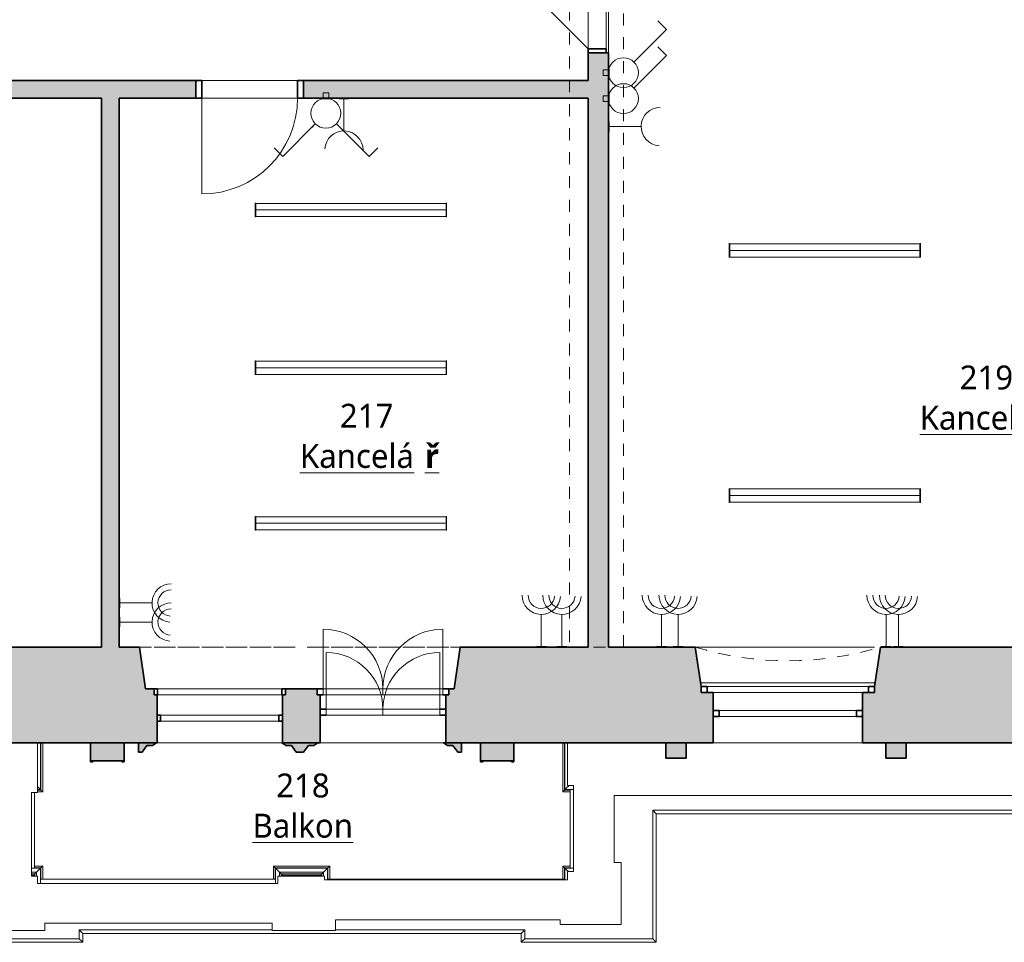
# Model space of a CAD drawing. Header units: metres. Extents: x -0.2 to 46.8, y -4.9 to 28.
# Tile 5 of 15: x 17.4 to 25.6, y -1.3 to 6.4. Entities that reach past the tile are written whole.
import ezdxf

# ---------------------------------------------------------------- set-up
doc = ezdxf.new("R2010")
doc.units = ezdxf.units.M
doc.linetypes.add('AV - Cerch_ 1 tecka 4mm', pattern=[0.006, 0.004, -0.001, 0, -0.001])
doc.layers.add('AV-MISTNOSTI', color=5, linetype='Continuous', lineweight=5, true_color=0x0000ff)
doc.layers.add('AV-TEXTY', color=5, linetype='Continuous', lineweight=13, true_color=0x0000ff)
doc.layers.add('AV-SRAFY', color=7, linetype='Continuous', lineweight=35)
doc.layers.add('AV-STAVBA', color=7, linetype='Continuous', lineweight=18)
doc.styles.add('Trebuchet MS_B', font='trebuc.ttf', dxfattribs={"height": 0.2})

# ---------------------------------------------------------------- blocks, each defined once
blk = doc.blocks.new('DO_1-L_Ocel_ - 800x1970_150-925843-2NP')
at = {"layer": 'AV-STAVBA', "color": 254, "true_color": 0xcccccc}
for p, q in [((0.4, 0.875), (0.4, 0.075)), ((-0.4, 0.075), (0.4, 0.075)), ((-0.4, -0.075), (0.4, -0.075))]:
    blk.add_line(p, q, dxfattribs=at)
at = {"layer": 'AV-STAVBA', "color": 254, "linetype": 'AV - Cerch_ 1 tecka 4mm', "true_color": 0xcccccc}
for p, q in [((-0.45, 0.075), (0.45, 0.075)), ((-0.4, 0.075), (0.4, 0.075)), ((-0.45, -0.075), (0.45, -0.075)), ((-0.4, -0.075), (0.4, -0.075))]:
    blk.add_line(p, q, dxfattribs=at)
at = {"layer": 'AV-STAVBA', "color": 254, "lineweight": 35, "true_color": 0xcccccc}
for p, q in [((-0.4, 0.075), (-0.45, 0.075)), ((-0.45, 0.075), (-0.45, -0.075)), ((-0.4, -0.075), (-0.4, 0.075)), ((0.45, 0.075), (0.4, 0.075)), ((0.4, 0.075), (0.4, -0.075)), ((0.45, -0.075), (0.45, 0.075)), ((-0.45, -0.075), (-0.4, -0.075)), ((0.4, -0.075), (0.45, -0.075))]:
    blk.add_line(p, q, dxfattribs=at)
at = {"layer": 'AV-STAVBA', "color": 254, "true_color": 0xcccccc}
blk.add_arc((0.4, 0.075), 0.8, 90, 180, dxfattribs=at)
blk = doc.blocks.new('DO_2-L_Ocel_ - 1250x1970-985810-2NP')
at = {"layer": 'AV-STAVBA', "color": 254, "true_color": 0xcccccc}
for p, q in [((0.65, 0.7349), (0.65, 0.085)), ((-0.6, 0.085), (-0.1757, 0.5093)), ((-0.635, 0.085), (-0.635, -0.065)), ((-0.6, 0.085), (0.65, 0.085)), ((0, 0.085), (0, -0.065)), ((0.685, 0.085), (0.685, -0.065)), ((-0.6, -0.065), (0.65, -0.065))]:
    blk.add_line(p, q, dxfattribs=at)
at = {"layer": 'AV-STAVBA', "color": 254, "lineweight": 35, "true_color": 0xcccccc}
for p, q in [((-0.6, 0.085), (-0.635, 0.085)), ((-0.635, 0.085), (-0.635, -0.065)), ((-0.6, -0.065), (-0.6, 0.085)), ((0.685, 0.085), (0.65, 0.085)), ((0.65, 0.085), (0.65, -0.065)), ((0.685, -0.065), (0.685, 0.085)), ((-0.635, -0.065), (-0.6, -0.065)), ((0.65, -0.065), (0.685, -0.065))]:
    blk.add_line(p, q, dxfattribs=at)
at = {"layer": 'AV-STAVBA', "color": 254, "linetype": 'AV - Cerch_ 1 tecka 4mm', "true_color": 0xcccccc}
for p, q in [((-0.635, 0.085), (0.685, 0.085)), ((-0.6, 0.085), (0.65, 0.085)), ((-0.6, -0.065), (0.65, -0.065)), ((-0.635, -0.085), (0.685, -0.085))]:
    blk.add_line(p, q, dxfattribs=at)
at = {"layer": 'AV-STAVBA', "color": 254, "true_color": 0xcccccc}
for centre, radius, start, end in [((0.6499, 0.085), 0.6499, 89.9951, 180), ((-0.6, 0.085), 0.6, 360, 45)]:
    blk.add_arc(centre, radius, start, end, dxfattribs=at)
blk = doc.blocks.new('WI_2-2_dvojité_bez středního sloupku - 1250x2600-1216050-2NP')
at = {"layer": 'AV-STAVBA', "color": 254, "linetype": 'AV - Cerch_ 1 tecka 4mm', "lineweight": 13, "true_color": 0xcccccc}
for p, q in [((0.725, 0.4), (-0.725, 0.4)), ((-0.725, 0.4), (0.725, 0.4)), ((0.625, 0.4), (-0.625, 0.4)), ((0.725, -0.4), (-0.725, -0.4)), ((0.625, -0.4), (-0.625, -0.4)), ((-0.625, -0.4), (0.625, -0.4))]:
    blk.add_line(p, q, dxfattribs=at)
at = {"layer": 'AV-STAVBA', "color": 254, "lineweight": 35, "true_color": 0xcccccc}
for p, q in [((-0.675, 0.07), (-0.725, 0.07)), ((-0.725, 0.07), (-0.725, 0.02)), ((-0.725, 0.02), (-0.675, 0.02)), ((-0.675, 0.02), (-0.675, 0.07)), ((0.725, 0.07), (0.675, 0.07)), ((0.675, 0.07), (0.675, 0.02)), ((0.675, 0.02), (0.725, 0.02)), ((0.725, 0.02), (0.725, 0.07)), ((-0.625, -0.18), (-0.625, -0.13)), ((-0.625, -0.13), (-0.575, -0.13)), ((-0.575, -0.13), (-0.575, -0.18)), ((0.575, -0.18), (0.575, -0.13)), ((0.575, -0.13), (0.625, -0.13)), ((0.625, -0.13), (0.625, -0.18)), ((-0.575, -0.18), (-0.625, -0.18)), ((0.625, -0.18), (0.575, -0.18))]:
    blk.add_line(p, q, dxfattribs=at)
at = {"layer": 'AV-STAVBA', "color": 254, "true_color": 0xcccccc}
for p, q in [((-0.725, 0.02), (-0.725, 0.07)), ((-0.725, 0.07), (0.725, 0.07)), ((-0.725, 0.02), (0.725, 0.02)), ((-0.675, 0.07), (0.031, 0.07)), ((-0.675, 0.02), (-0.675, 0.07)), ((0.031, 0.02), (-0.625, 0.02)), ((0.031, 0.07), (0.675, 0.07)), ((0.625, 0.02), (0.031, 0.02)), ((0.675, 0.02), (0.675, 0.07)), ((0.725, 0.02), (0.725, 0.07)), ((-0.625, -0.13), (-0.625, -0.18)), ((-0.625, -0.13), (0.625, -0.13)), ((0.031, -0.13), (-0.575, -0.13)), ((-0.575, -0.13), (-0.575, -0.18)), ((0.575, -0.13), (0.031, -0.13)), ((0.575, -0.13), (0.575, -0.18)), ((0.625, -0.13), (0.625, -0.18)), ((-0.625, -0.18), (0.625, -0.18)), ((-0.575, -0.18), (0.031, -0.18)), ((0.031, -0.18), (0.575, -0.18))]:
    blk.add_line(p, q, dxfattribs=at)
blk = doc.blocks.new('GM_Nika se zkoseným ostěním a klenutým nadpražím - 1450x2700-1216438-2NP')
at = {"layer": 'AV-STAVBA', "color": 254, "linetype": 'AV - Cerch_ 1 tecka 4mm', "lineweight": 13, "true_color": 0xcccccc}
for p, q in [((0.725, 0.4), (-0.725, 0.4)), ((0.775, -0.4), (-0.775, -0.4))]:
    blk.add_line(p, q, dxfattribs=at)
blk.add_arc((0, -2.9635), 2.6781, 73.17907, 106.82093, dxfattribs=at)
blk = doc.blocks.new('GM_Nika_zkosené ostění - v900-1216957-2NP')
at = {"layer": 'AV-STAVBA', "color": 254, "linetype": 'AV - Cerch_ 1 tecka 4mm', "lineweight": 13, "true_color": 0xcccccc}
blk.add_line((-0.65, 0.4), (0.9, 0.4), dxfattribs=at)
blk = doc.blocks.new('DO_2_Dřev_Balkon_členěné_2-2_prosklené_s 2k nadsvětlíkem - DO_2_Dřev_Balkon_členěné_2-2_prosklené_s 2k nadsvětlíkem-1331928-2NP')
at = {"layer": 'AV-STAVBA', "color": 254, "linetype": 'AV - Cerch_ 1 tecka 4mm', "true_color": 0xcccccc}
for p, q in [((-0.55, 0.4), (0.55, 0.4)), ((0.525, 0.4), (-0.525, 0.4)), ((-0.5, 0.4), (0.5, 0.4)), ((-0.475, 0.17), (0.475, 0.17)), ((-0.475, 0.12), (0.475, 0.12)), ((0.5, 0), (-0.5, 0)), ((0.5, -0.05), (-0.5, -0.05)), ((0.55, -0.4), (-0.55, -0.4)), ((-0.55, -0.4), (0.55, -0.4)), ((-0.525, -0.4), (0.525, -0.4))]:
    blk.add_line(p, q, dxfattribs=at)
at = {"layer": 'AV-STAVBA', "color": 254, "lineweight": 35, "true_color": 0xcccccc}
for p, q in [((-0.525, 0.17), (-0.475, 0.17)), ((-0.525, 0.12), (-0.525, 0.17)), ((0.475, 0.17), (0.525, 0.17)), ((0.525, 0.17), (0.525, 0.12)), ((-0.475, 0.12), (-0.525, 0.12)), ((0.525, 0.12), (0.475, 0.12)), ((-0.5, 0), (-0.55, 0)), ((-0.55, 0), (-0.55, -0.05)), ((-0.55, -0.05), (-0.5, -0.05)), ((0.55, 0), (0.5, 0)), ((0.5, -0.05), (0.55, -0.05)), ((0.55, -0.05), (0.55, 0))]:
    blk.add_line(p, q, dxfattribs=at)
at = {"layer": 'AV-STAVBA', "color": 254, "true_color": 0xcccccc}
for p, q in [((-0.475, 0.17), (0, 0.17)), ((-0.475, 0.12), (-0.475, 0.17)), ((0, 0.17), (0, 0.12)), ((0, 0.17), (0.475, 0.17)), ((0, 0.12), (0, 0.17)), ((0, 0.17), (0, 0.12)), ((0.475, 0.17), (0.475, 0.12)), ((-0.525, 0.12), (-0.125, 0.12)), ((0, 0.12), (-0.475, 0.12)), ((-0.475, -0.355), (-0.475, 0.12)), ((0.475, 0.12), (0, 0.12)), ((0.475, -0.355), (0.475, 0.12)), ((-0.5, 0), (0, 0)), ((-0.5, -0.05), (-0.5, 0)), ((0, -0.05), (-0.5, -0.05)), ((-0.5, -0.55), (-0.5, -0.05)), ((0, 0), (0.5, 0)), ((0, -0.05), (0, 0)), ((0, 0), (0, -0.05)), ((0, 0), (0, -0.05)), ((0.5, -0.05), (0, -0.05)), ((0.55, -0.05), (0.15, -0.05)), ((0.5, 0), (0.5, -0.05)), ((0.5, -0.55), (0.5, -0.05))]:
    blk.add_line(p, q, dxfattribs=at)
for centre, radius, start, end in [((-0.475, 0.12), 0.475, 270, 0), ((0.475, 0.12), 0.475, 180, 270), ((-0.5, -0.05), 0.5, 270, 360), ((0.5, -0.05), 0.5, 180, 270)]:
    blk.add_arc(centre, radius, start, end, dxfattribs=at)
blk = doc.blocks.new('WI_2-2_dvojité_bez středního sloupku - 1000x-1332015-2NP')
at = {"layer": 'AV-STAVBA', "color": 254, "linetype": 'AV - Cerch_ 1 tecka 4mm', "lineweight": 13, "true_color": 0xcccccc}
for p, q in [((0.55, 0.4), (-0.55, 0.4)), ((0.525, 0.4), (-0.525, 0.4)), ((-0.525, 0.4), (0.525, 0.4)), ((0.55, -0.4), (-0.55, -0.4)), ((-0.55, -0.4), (0.55, -0.4)), ((0.525, -0.4), (-0.525, -0.4))]:
    blk.add_line(p, q, dxfattribs=at)
at = {"layer": 'AV-STAVBA', "color": 254, "lineweight": 35, "true_color": 0xcccccc}
for p, q in [((-0.495, 0.22), (-0.525, 0.22)), ((-0.525, 0.22), (-0.525, 0.17)), ((-0.525, 0.17), (-0.495, 0.17)), ((-0.495, 0.17), (-0.495, 0.22)), ((0.525, 0.22), (0.495, 0.22)), ((0.495, 0.22), (0.495, 0.17)), ((0.495, 0.17), (0.525, 0.17)), ((0.525, 0.17), (0.525, 0.22)), ((-0.55, -0.05), (-0.55, 0)), ((-0.55, 0), (-0.52, 0)), ((-0.52, -0.05), (-0.55, -0.05)), ((-0.52, 0), (-0.52, -0.05)), ((0.52, -0.05), (0.52, 0)), ((0.52, 0), (0.55, 0)), ((0.55, -0.05), (0.52, -0.05)), ((0.55, 0), (0.55, -0.05))]:
    blk.add_line(p, q, dxfattribs=at)
at = {"layer": 'AV-STAVBA', "color": 254, "true_color": 0xcccccc}
for p, q in [((-0.525, 0.17), (-0.525, 0.22)), ((-0.525, 0.22), (0.525, 0.22)), ((-0.525, 0.17), (0.525, 0.17)), ((-0.495, 0.22), (0.011, 0.22)), ((-0.495, 0.17), (-0.495, 0.22)), ((0.011, 0.17), (-0.495, 0.17)), ((0.011, 0.22), (0.495, 0.22)), ((0.495, 0.17), (0.011, 0.17)), ((0.495, 0.17), (0.495, 0.22)), ((0.525, 0.17), (0.525, 0.22)), ((-0.55, 0), (-0.55, -0.05)), ((-0.55, 0), (0.55, 0)), ((-0.55, -0.05), (0.55, -0.05)), ((-0.52, 0), (-0.52, -0.05)), ((-0.52, -0.05), (0.011, -0.05)), ((0.011, -0.05), (0.52, -0.05)), ((0.52, 0), (0.52, -0.05)), ((0.55, 0), (0.55, -0.05))]:
    blk.add_line(p, q, dxfattribs=at)
blk = doc.blocks.new('GM_Nika_zkosené ostění - v3750-1332770-2NP')
at = {"layer": 'AV-STAVBA', "color": 254, "linetype": 'AV - Cerch_ 1 tecka 4mm', "lineweight": 13, "true_color": 0xcccccc}
blk.add_line((-1.215, 0.4), (1.465, 0.4), dxfattribs=at)
blk = doc.blocks.new('SFR_Trám_obdelník - 450_490-1397426-2NP')
at = {"layer": 'AV-STAVBA', "color": 254, "linetype": 'AV - Cerch_ 1 tecka 4mm', "lineweight": 13, "true_color": 0xcccccc}
for p, q in [((3.27, 0.225), (-3.27, 0.225)), ((-3.27, 0.225), (-3.27, -0.225)), ((3.27, -0.225), (3.27, 0.225)), ((-3.27, -0.225), (3.27, -0.225))]:
    blk.add_line(p, q, dxfattribs=at)
blk = doc.blocks.new('Římsa nad 1NP - Římsa nad 1NP-1582674-2NP')
at = {"layer": 'AV-STAVBA', "color": 254, "true_color": 0xcccccc}
for p, q in [((17.5364, -0.034), (17.5364, 0.3582)), ((17.5393, 0.3582), (17.5393, -0.037)), ((17.5538, 0.3582), (17.5538, -0.0515)), ((21.9038, -0.0515), (21.9038, 0.3582)), ((21.9182, -0.037), (21.9182, 0.3582)), ((21.9212, 0.3582), (21.9212, -0.034)), ((21.9551, -0.0002), (21.9551, 0.0016)), ((21.9551, -0.0002), (21.9569, 0.0016)), ((17.5279, -0.0255), (17.5114, -0.009)), ((17.5114, -0.034), (17.5364, -0.034)), ((17.5393, -0.037), (17.5114, -0.037)), ((17.5538, -0.0515), (17.5114, -0.0515)), ((17.5393, -0.037), (17.5361, -0.0337)), ((17.5538, -0.0515), (17.5393, -0.037)), ((21.9038, -0.0515), (21.9182, -0.037)), ((21.9648, -0.0515), (21.9038, -0.0515)), ((21.9182, -0.037), (21.9215, -0.0337)), ((21.9648, -0.037), (21.9182, -0.037)), ((21.9212, -0.034), (21.9914, -0.034)), ((21.9297, -0.0255), (21.9551, -0.0002)), ((21.9914, -0.0002), (21.9551, -0.0002)), ((22.684, -0.2359), (22.6548, -0.2068)), ((22.6548, -0.2068), (33.5741, -0.2068)), ((22.6548, -0.2068), (22.6548, -1.2817)), ((22.684, -0.2359), (22.684, -1.3109)), ((33.5449, -0.2359), (22.684, -0.2359)), ((17.5364, -0.6903), (17.4614, -0.6903)), ((17.4614, -0.7242), (17.5025, -0.7242)), ((17.4884, -0.7383), (17.4614, -0.7383)), ((17.4884, -0.7383), (17.4788, -0.7479)), ((17.4865, -0.6728), (17.5538, -0.6728)), ((17.4865, -0.6873), (17.5393, -0.6873)), ((17.5025, -0.7242), (17.4884, -0.7383)), ((17.4884, -0.7584), (17.4884, -0.7383)), ((17.5025, -0.7242), (17.5279, -0.6988)), ((17.5025, -0.7242), (17.5025, -0.7584)), ((17.5361, -0.6906), (17.5393, -0.6873)), ((17.5364, -0.8184), (17.5364, -0.6903)), ((17.5393, -0.6873), (17.5538, -0.6728)), ((17.5393, -0.6873), (17.5393, -0.7818)), ((17.5538, -0.6728), (17.5538, -0.7818)), ((19.4838, -0.6728), (19.9538, -0.6728)), ((19.4838, -0.6728), (19.4982, -0.6873)), ((19.4838, -0.7818), (19.4838, -0.6728)), ((19.4982, -0.6873), (19.9393, -0.6873)), ((19.4982, -0.6873), (19.5015, -0.6906)), ((19.4982, -0.7818), (19.4982, -0.6873)), ((19.9364, -0.6903), (19.5012, -0.6903)), ((19.5012, -0.6903), (19.5012, -0.8184)), ((19.5097, -0.6988), (19.5351, -0.7242)), ((19.5351, -0.7584), (19.5351, -0.7242)), ((19.5492, -0.7383), (19.5351, -0.7242)), ((19.5351, -0.7242), (19.9025, -0.7242)), ((19.5492, -0.7383), (19.5492, -0.7584)), ((19.5588, -0.7479), (19.5492, -0.7383)), ((19.8884, -0.7383), (19.5492, -0.7383)), ((19.8884, -0.7383), (19.8788, -0.7479)), ((19.9025, -0.7242), (19.8884, -0.7383)), ((19.8884, -0.7584), (19.8884, -0.7383)), ((19.9025, -0.7242), (19.9279, -0.6988)), ((19.9025, -0.7242), (19.9025, -0.7584)), ((19.9361, -0.6906), (19.9393, -0.6873)), ((19.9364, -0.7884), (19.9364, -0.6903)), ((19.9393, -0.6873), (19.9538, -0.6728)), ((19.9393, -0.6873), (19.9393, -0.7818)), ((19.9538, -0.6728), (19.9538, -0.7818)), ((21.9038, -0.7818), (21.9038, -0.6728)), ((21.9038, -0.6728), (21.9182, -0.6873)), ((21.9038, -0.6728), (21.9648, -0.6728)), ((21.9182, -0.7818), (21.9182, -0.6873)), ((21.9182, -0.6873), (21.9215, -0.6906)), ((21.9182, -0.6873), (21.9648, -0.6873)), ((21.9914, -0.6903), (21.9212, -0.6903)), ((21.9212, -0.6903), (21.9212, -0.7884)), ((21.9297, -0.6988), (21.9493, -0.7184)), ((17.4614, -0.7479), (17.4788, -0.7479)), ((17.4614, -0.7479), (17.4788, -0.7479)), ((17.4788, -0.7479), (17.4788, -0.7584)), ((17.4788, -0.7584), (17.4788, -0.7479)), ((19.5588, -0.7584), (19.5588, -0.7479)), ((19.5588, -0.7479), (19.8788, -0.7479)), ((19.5588, -0.7479), (19.8788, -0.7479)), ((19.5588, -0.7584), (19.5588, -0.7479)), ((19.8788, -0.7479), (19.8788, -0.7584)), ((19.8788, -0.7584), (19.8788, -0.7479)), ((19.4722, -1.2068), (17.8598, -1.2068)), ((17.889, -1.2359), (17.8598, -1.2068)), ((17.8598, -1.2068), (17.8598, -1.2817)), ((21.5848, -1.2068), (20.0022, -1.2068)), ((21.5557, -1.2359), (21.5848, -1.2068)), ((21.5848, -1.2817), (21.5848, -1.2068)), ((17.889, -1.3109), (16.7607, -1.3109)), ((17.8598, -1.2817), (16.7898, -1.2817)), ((17.889, -1.3109), (17.8598, -1.2817)), ((17.889, -1.2359), (17.889, -1.3109)), ((21.5557, -1.2359), (17.889, -1.2359)), ((21.5557, -1.3109), (21.5557, -1.2359)), ((21.5848, -1.2817), (21.5557, -1.3109)), ((22.684, -1.3109), (21.5557, -1.3109)), ((22.6548, -1.2817), (21.5848, -1.2817)), ((22.6548, -1.2817), (22.684, -1.3109))]:
    blk.add_line(p, q, dxfattribs=at)
for points, knots in [([(17.5363, -0.034), (17.5365, -0.0341), (17.5364, -0.034), (17.5355, -0.0332), (17.5343, -0.0319), (17.5319, -0.0295), (17.5293, -0.0269), (17.5279, -0.0255)], [0.3333333, 0.3333333, 0.3333333, 0.3333333, 0.5, 0.5833333, 0.6666667, 0.8333333, 1, 1, 1, 1]), ([(21.9213, -0.034), (21.9211, -0.0341), (21.9212, -0.034), (21.922, -0.0332), (21.9233, -0.0319), (21.9257, -0.0295), (21.9283, -0.027), (21.9297, -0.0255)], [0.3333333, 0.3333333, 0.3333333, 0.3333333, 0.5, 0.5833333, 0.6666667, 0.8333333, 1, 1, 1, 1]), ([(17.5279, -0.6988), (17.5293, -0.6973), (17.5319, -0.6948), (17.5342, -0.6924), (17.5355, -0.6911), (17.5363, -0.6903), (17.5365, -0.6902), (17.5363, -0.6903)], [-1, -1, -1, -1, -0.8333333, -0.6666667, -0.5833333, -0.5, -0.3333333, -0.3333333, -0.3333333, -0.3333333]), ([(19.5013, -0.6903), (19.5011, -0.6902), (19.5012, -0.6903), (19.5021, -0.6911), (19.5033, -0.6924), (19.5057, -0.6948), (19.5083, -0.6974), (19.5097, -0.6988)], [0.3333333, 0.3333333, 0.3333333, 0.3333333, 0.5, 0.5833333, 0.6666667, 0.8333333, 1, 1, 1, 1]), ([(19.9279, -0.6988), (19.9293, -0.6973), (19.9319, -0.6948), (19.9342, -0.6924), (19.9355, -0.6911), (19.9363, -0.6903), (19.9365, -0.6902), (19.9363, -0.6903)], [-1, -1, -1, -1, -0.8333333, -0.6666667, -0.5833333, -0.5, -0.3333333, -0.3333333, -0.3333333, -0.3333333]), ([(21.9213, -0.6903), (21.9211, -0.6902), (21.9212, -0.6903), (21.9221, -0.6911), (21.9233, -0.6924), (21.9257, -0.6948), (21.9283, -0.6974), (21.9297, -0.6988)], [0.3333333, 0.3333333, 0.3333333, 0.3333333, 0.5, 0.5833333, 0.6666667, 0.8333333, 1, 1, 1, 1])]:
    blk.add_open_spline(points, degree=3, knots=knots, dxfattribs=at)
blk = doc.blocks.new('Tympanon a šambrána 2NP4 - Tympanon a šambrána 2NP-1609817-2NP')
at = {"layer": 'AV-STAVBA', "true_color": 0xcccccc}
for points in [[(6.0054, 0.2282), (6.0054, 0.3582), (5.8353, 0.3582), (5.8353, 0.2282), (5.8868, 0.2282)], [(7.6753, 0.2282), (7.8454, 0.2282), (7.8454, 0.3582), (7.6753, 0.3582), (7.6753, 0.2362)]]:
    blk.add_hatch(color=254, dxfattribs=at).paths.add_polyline_path(points)
at = {"layer": 'AV-STAVBA', "color": 254, "lineweight": 35, "true_color": 0xcccccc}
for p, q in [((6.0054, 0.3582), (5.8353, 0.3582)), ((5.8353, 0.3582), (5.8353, 0.2282)), ((6.0054, 0.2282), (6.0054, 0.3582)), ((7.8454, 0.3582), (7.6753, 0.3582)), ((7.6753, 0.3582), (7.6753, 0.2282)), ((7.8454, 0.2282), (7.8454, 0.3582)), ((5.8353, 0.2282), (6.0054, 0.2282)), ((7.6753, 0.2282), (7.8454, 0.2282))]:
    blk.add_line(p, q, dxfattribs=at)
blk = doc.blocks.new('Šambrána krajní_2NP2 - Šambrána krajní_2NP-1634565-2NP')
at = {"layer": 'AV-STAVBA', "true_color": 0xcccccc}
for points in [[(17.9545, 0.2082), (18.2345, 0.2082), (18.2345, 0.3582), (17.9545, 0.3582)], [(21.4945, 0.2082), (21.4945, 0.3582), (21.2145, 0.3582), (21.2145, 0.2082)]]:
    blk.add_hatch(color=254, dxfattribs=at).paths.add_polyline_path(points)
h = blk.add_hatch(color=254, dxfattribs=at)
h.paths.add_polyline_path([(21.0548, 0.2782), (21.0548, 0.3582), (20.9048, 0.3582), (20.9386, 0.3348), (20.9836, 0.3348), (21.0248, 0.2782), (21.0376, 0.2782)])
h.paths.add_polyline_path([(18.3848, 0.2782), (18.4259, 0.3348), (18.4709, 0.3348), (18.5048, 0.3582), (18.3548, 0.3582), (18.3548, 0.2782)])
h.paths.add_polyline_path([(19.7348, 0.2782), (19.7759, 0.3348), (19.8209, 0.3348), (19.8548, 0.3582), (19.5548, 0.3582), (19.5886, 0.3348), (19.6336, 0.3348), (19.6748, 0.2782)])
h = blk.add_hatch(color=254, dxfattribs=at)
h.paths.add_polyline_path([(18.2345, 0.1982), (18.2345, 0.2082), (18.2145, 0.2082), (18.2145, 0.1982)])
h.paths.add_polyline_path([(17.9545, 0.1982), (17.9745, 0.1982), (17.9745, 0.2082), (17.9545, 0.2082)])
h = blk.add_hatch(color=254, dxfattribs=at)
h.paths.add_polyline_path([(21.2345, 0.1982), (21.2345, 0.2082), (21.2145, 0.2082), (21.2145, 0.1982)])
h.paths.add_polyline_path([(21.4745, 0.1982), (21.4945, 0.1982), (21.4945, 0.2082), (21.4745, 0.2082)])
at = {"layer": 'AV-STAVBA', "color": 254, "lineweight": 35, "true_color": 0xcccccc}
for p, q in [((18.2345, 0.3582), (17.9545, 0.3582)), ((17.9545, 0.3582), (17.9545, 0.2082)), ((18.2345, 0.2082), (18.2345, 0.3582)), ((18.5048, 0.3582), (18.3548, 0.3582)), ((18.3548, 0.3582), (18.3548, 0.2782)), ((18.3848, 0.2782), (18.4259, 0.3348)), ((18.4259, 0.3348), (18.4709, 0.3348)), ((18.4709, 0.3348), (18.5048, 0.3582)), ((19.8548, 0.3582), (19.5548, 0.3582)), ((19.5548, 0.3582), (19.5886, 0.3348)), ((19.5886, 0.3348), (19.6336, 0.3348)), ((19.6336, 0.3348), (19.6748, 0.2782)), ((19.7348, 0.2782), (19.7759, 0.3348)), ((19.7759, 0.3348), (19.8209, 0.3348)), ((19.8209, 0.3348), (19.8548, 0.3582)), ((21.0548, 0.3582), (20.9048, 0.3582)), ((20.9048, 0.3582), (20.9386, 0.3348)), ((20.9386, 0.3348), (20.9836, 0.3348)), ((20.9836, 0.3348), (21.0248, 0.2782)), ((21.0548, 0.2782), (21.0548, 0.3582)), ((21.4945, 0.3582), (21.2145, 0.3582)), ((21.2145, 0.3582), (21.2145, 0.2082)), ((21.4945, 0.2082), (21.4945, 0.3582)), ((18.3548, 0.2782), (18.3848, 0.2782)), ((19.6748, 0.2782), (19.7348, 0.2782)), ((21.0248, 0.2782), (21.0548, 0.2782)), ((17.9745, 0.2082), (17.9545, 0.2082)), ((17.9545, 0.2082), (17.9545, 0.1982)), ((17.9545, 0.2082), (18.2345, 0.2082)), ((17.9545, 0.1982), (17.9745, 0.1982)), ((17.9745, 0.1982), (17.9745, 0.2082)), ((18.2345, 0.2082), (18.2145, 0.2082)), ((18.2145, 0.2082), (18.2145, 0.1982)), ((18.2145, 0.1982), (18.2345, 0.1982)), ((18.2345, 0.1982), (18.2345, 0.2082)), ((21.2345, 0.2082), (21.2145, 0.2082)), ((21.2145, 0.2082), (21.2145, 0.1982)), ((21.2145, 0.2082), (21.4945, 0.2082)), ((21.2145, 0.1982), (21.2345, 0.1982)), ((21.2345, 0.1982), (21.2345, 0.2082)), ((21.4945, 0.2082), (21.4745, 0.2082)), ((21.4745, 0.2082), (21.4745, 0.1982)), ((21.4745, 0.1982), (21.4945, 0.1982)), ((21.4945, 0.1982), (21.4945, 0.2082))]:
    blk.add_line(p, q, dxfattribs=at)
blk = doc.blocks.new('D0089 - 1514 - OÚPSŘ_Benešova_rvt-1-2NP')
at = {"layer": 'AV-SRAFY', "lineweight": 18, "true_color": 0xcccccc}
h = blk.add_hatch(color=254, dxfattribs=at)
h.paths.add_polyline_path([(22.1148, 1.1582), (22.2848, 1.1582), (22.2848, 6.1282), (22.1148, 6.1282), (22.1148, 4.027)])
h.paths.add_polyline_path([(22.2848, 7.4482), (22.2848, 7.6982), (22.1148, 7.6982), (22.1148, 7.4482)])
h = blk.add_hatch(color=254, dxfattribs=at)
h.paths.add_polyline_path([(20.021, 5.7482), (22.1148, 5.7482), (22.1148, 5.8982), (19.735, 5.8982), (19.735, 5.7482)])
h.paths.add_polyline_path([(9.8098, 5.7482), (11.8198, 5.7482), (11.8198, 5.8982), (9.8098, 5.8982)])
h.paths.add_polyline_path([(8.9098, 5.7482), (8.9098, 5.8982), (7.6148, 5.8982), (7.6148, 5.7482), (8.2748, 5.7482)])
h.paths.add_polyline_path([(18.1948, 5.7482), (18.835, 5.7482), (18.835, 5.8982), (16.2598, 5.8982), (16.2598, 5.7482), (18.0448, 5.7482)])
h.paths.add_polyline_path([(15.3598, 5.7482), (15.3598, 5.8982), (12.7198, 5.8982), (12.7198, 5.7482), (14.6748, 5.7482)])
h.paths.add_polyline_path([(5.4448, 5.7482), (6.7148, 5.7482), (6.7148, 5.8982), (5.4448, 5.8982)])
blk.add_hatch(color=254, dxfattribs=at).paths.add_polyline_path([(18.0448, 1.1582), (18.1948, 1.1582), (18.1948, 5.7482), (18.0448, 5.7482), (18.0448, 4.027)])
h = blk.add_hatch(color=254, dxfattribs=at)
h.paths.add_polyline_path([(5.4448, 0.3582), (6.2299, 0.3582), (6.2299, 0.7782), (6.1299, 0.7782), (6.1299, 0.8282), (6.0799, 1.1582), (5.4448, 1.1582), (5.4448, 0.4167)])
h.paths.add_polyline_path([(19.8741, 0.3582), (19.8741, 0.7582), (19.8491, 0.7582), (19.8491, 0.8082), (19.5848, 0.8082), (19.5848, 0.7582), (19.5598, 0.7582), (19.5598, 0.3582)])
h.paths.add_polyline_path([(20.9241, 0.3582), (23.1598, 0.3582), (23.1598, 0.7782), (23.0598, 0.7782), (23.0598, 0.8282), (23.0098, 1.1582), (21.0448, 1.1582), (20.9948, 0.8082), (20.9491, 0.8082), (20.9491, 0.7582), (20.9241, 0.7582), (20.9241, 0.5882)])
h.paths.add_polyline_path([(33.9791, 0.3582), (33.9791, 1.1582), (33.2298, 1.1582), (33.1798, 0.8282), (33.1798, 0.7782), (33.0798, 0.7782), (33.0798, 0.3582), (33.7456, 0.3582)])
h.paths.add_polyline_path([(7.4799, 0.3582), (9.1599, 0.3582), (9.1599, 0.7782), (9.0599, 0.7782), (9.0599, 0.8282), (9.0099, 1.1582), (7.6299, 1.1582), (7.5799, 0.8282), (7.5799, 0.7782), (7.4799, 0.7782), (7.4799, 0.4167)])
h.paths.add_polyline_path([(18.5098, 0.3582), (18.5098, 0.7582), (18.4848, 0.7582), (18.4848, 0.8082), (18.4148, 0.8082), (18.3648, 1.1582), (16.3998, 1.1582), (16.3498, 0.8282), (16.3498, 0.7782), (16.2498, 0.7782), (16.2498, 0.3582), (18.4018, 0.3582)])
h.paths.add_polyline_path([(31.8298, 0.3582), (31.8298, 0.7782), (31.7298, 0.7782), (31.7298, 0.8282), (31.6798, 1.1582), (30.4298, 1.1582), (30.3798, 0.8282), (30.3798, 0.7782), (30.2798, 0.7782), (30.2798, 0.3582), (31.7123, 0.3582)])
h.paths.add_polyline_path([(24.4098, 0.3582), (26.1098, 0.3582), (26.1098, 0.7782), (26.0098, 0.7782), (26.0098, 0.8282), (25.9598, 1.1582), (24.5598, 1.1582), (24.5098, 0.8282), (24.5098, 0.7782), (24.4098, 0.7782), (24.4098, 0.4167)])
h.paths.add_polyline_path([(10.4099, 0.3582), (12.0998, 0.3582), (12.0998, 0.7782), (11.9998, 0.7782), (11.9998, 0.8282), (11.9498, 1.1582), (10.5599, 1.1582), (10.5099, 0.8282), (10.5099, 0.7782), (10.4099, 0.7782), (10.4099, 0.4167)])
h.paths.add_polyline_path([(14.9998, 0.3582), (14.9998, 0.7782), (14.8998, 0.7782), (14.8998, 0.8282), (14.8498, 1.1582), (13.4998, 1.1582), (13.4498, 0.8282), (13.4498, 0.7782), (13.3498, 0.7782), (13.3498, 0.3582), (14.9378, 0.3582)])
h.paths.add_polyline_path([(29.0298, 0.3582), (29.0298, 0.7782), (28.9298, 0.7782), (28.9298, 0.8282), (28.8798, 1.1582), (27.5098, 1.1582), (27.4598, 0.8282), (27.4598, 0.7782), (27.3598, 0.7782), (27.3598, 0.3582), (28.9166, 0.3582)])
at = {"layer": 'AV-STAVBA', "color": 254, "true_color": 0xcccccc}
for p, q in [((22.1148, 6.1632), (22.1148, 7.4132)), ((22.2848, 7.4482), (22.2848, 6.1282)), ((18.885, 5.8982), (19.685, 5.8982)), ((19.685, 5.7482), (18.885, 5.7482)), ((23.0553, 0.8582), (24.5144, 0.8582)), ((19.5548, 0.7582), (18.5148, 0.7582)), ((24.4098, 0.7782), (23.1598, 0.7782)), ((17.5114, -0.0584), (17.5114, 0.3582)), ((19.5548, 0.3582), (18.5098, 0.3582)), ((20.9048, 0.3582), (19.8741, 0.3582)), ((21.9414, 0.3582), (21.9414, 0.0016)), ((24.4098, 0.3582), (23.1598, 0.3582)), ((21.9414, 0.0016), (21.9914, 0.0016)), ((21.9914, 0.0016), (21.9914, -0.7184)), ((17.4614, -0.7584), (17.4614, -0.0584)), ((17.4614, -0.0584), (17.5114, -0.0584)), ((17.4865, -0.6906), (17.4865, -0.0584)), ((21.9648, -0.0337), (21.9648, -0.6907)), ((22.3322, -0.642), (22.3322, -0.082)), ((22.3322, -0.082), (34.6991, -0.082)), ((22.3922, -0.642), (22.3322, -0.642)), ((22.3922, -1.162), (22.3922, -0.642)), ((21.9914, -0.7184), (21.9414, -0.7184)), ((21.9414, -0.7184), (21.9414, -0.7884)), ((17.5114, -0.7584), (17.4614, -0.7584)), ((17.5114, -0.8184), (17.5114, -0.7584)), ((19.5214, -0.8184), (17.5114, -0.8184)), ((19.5015, -0.7818), (17.5361, -0.7818)), ((19.9114, -0.7584), (19.5214, -0.7584)), ((19.5214, -0.7584), (19.5214, -0.8184)), ((19.9114, -0.7884), (19.9114, -0.7584)), ((21.9414, -0.7884), (19.9114, -0.7884)), ((21.9215, -0.7818), (19.9361, -0.7818)), ((17.5722, -1.212), (17.5722, -1.152)), ((17.5722, -1.152), (19.4722, -1.152)), ((19.4722, -1.152), (19.4722, -1.212)), ((20.0022, -1.212), (20.0022, -1.122)), ((20.0022, -1.122), (21.8822, -1.122)), ((21.8822, -1.122), (21.8822, -1.162)), ((17.0622, -1.212), (17.5722, -1.212)), ((19.4722, -1.212), (20.0022, -1.212)), ((21.8822, -1.162), (22.3922, -1.162))]:
    blk.add_line(p, q, dxfattribs=at)
at = {"layer": 'AV-STAVBA', "color": 254, "lineweight": 35, "true_color": 0xcccccc}
for p, q in [((22.1148, 6.1282), (22.1148, 5.8982)), ((22.2848, 6.1282), (22.1148, 6.1282)), ((22.2848, 1.1582), (22.2848, 6.1282)), ((18.835, 5.8982), (16.2598, 5.8982)), ((18.835, 5.7482), (18.835, 5.8982)), ((22.1148, 5.8982), (19.735, 5.8982)), ((19.735, 5.8982), (19.735, 5.7482)), ((16.2598, 5.7482), (18.0448, 5.7482)), ((18.0448, 5.7482), (18.0448, 1.1582)), ((18.1948, 5.7482), (18.835, 5.7482)), ((18.1948, 1.1582), (18.1948, 5.7482)), ((19.735, 5.7482), (22.1148, 5.7482)), ((22.1148, 5.7482), (22.1148, 1.1582)), ((18.0448, 1.1582), (16.3998, 1.1582)), ((18.3648, 1.1582), (18.1948, 1.1582)), ((18.4148, 0.8082), (18.3648, 1.1582)), ((21.0448, 1.1582), (20.9948, 0.8082)), ((22.1148, 1.1582), (21.0448, 1.1582)), ((23.0098, 1.1582), (22.2848, 1.1582)), ((23.0598, 0.8282), (23.0098, 1.1582)), ((24.5598, 1.1582), (24.5098, 0.8282)), ((25.9598, 1.1582), (24.5598, 1.1582)), ((18.4848, 0.8082), (18.4148, 0.8082)), ((18.5098, 0.5882), (18.5098, 0.7582)), ((19.5598, 0.7582), (19.5598, 0.5882)), ((19.8491, 0.8082), (19.5848, 0.8082)), ((19.8741, 0.6382), (19.8741, 0.7582)), ((20.9241, 0.7582), (20.9241, 0.6382)), ((20.9948, 0.8082), (20.9491, 0.8082)), ((23.1598, 0.7782), (23.1098, 0.7782)), ((23.1598, 0.6282), (23.1598, 0.7782)), ((24.4598, 0.7782), (24.4098, 0.7782)), ((24.4098, 0.7782), (24.4098, 0.6282)), ((19.8741, 0.3582), (19.8741, 0.5882)), ((20.9241, 0.5882), (20.9241, 0.3582)), ((23.1598, 0.3582), (23.1598, 0.5782)), ((24.4098, 0.5782), (24.4098, 0.3582)), ((18.5098, 0.3582), (18.5098, 0.5382)), ((19.5598, 0.5382), (19.5598, 0.3582)), ((16.2498, 0.3582), (18.5098, 0.3582)), ((19.5598, 0.3582), (19.8741, 0.3582)), ((20.9241, 0.3582), (23.1598, 0.3582)), ((24.4098, 0.3582), (26.1098, 0.3582))]:
    blk.add_line(p, q, dxfattribs=at)
at = {"layer": 'AV-STAVBA', "color": 254, "lineweight": 18, "true_color": 0xcccccc}
for name, p, rotation in [('SFR_Trám_obdelník - 450_490-1397426-2NP', (22.1848, 4.4282), 89.99999999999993), ('DO_2-L_Ocel_ - 1250x1970-985810-2NP', (22.1998, 6.7632), 89.99999999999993), ('DO_1-L_Ocel_ - 800x1970_150-925843-2NP', (19.285, 5.8232), 180), ('DO_2_Dřev_Balkon_členěné_2-2_prosklené_s 2k nadsvětlíkem - DO_2_Dřev_Balkon_členěné_2-2_prosklené_s 2k nadsvětlíkem-1331928-2NP', (20.3991, 0.7582), 180), ('WI_2-2_dvojité_bez středního sloupku - 1000x-1332015-2NP', (19.0348, 0.7582), 180), ('GM_Nika se zkoseným ostěním a klenutým nadpražím - 1450x2700-1216438-2NP', (23.7848, 0.7582), 180)]:
    blk.add_blockref(name, p, dxfattribs=dict(at, rotation=rotation))
for name, p in [('GM_Nika_zkosené ostění - v3750-1332770-2NP', (19.5798, 0.7582)), ('GM_Nika_zkosené ostění - v900-1216957-2NP', (23.6598, 0.7582)), ('WI_2-2_dvojité_bez středního sloupku - 1250x2600-1216050-2NP', (23.7848, 0.7582)), ('Římsa nad 1NP - Římsa nad 1NP-1582674-2NP', (0, 0)), ('Šambrána krajní_2NP2 - Šambrána krajní_2NP-1634565-2NP', (0, 0)), ('Tympanon a šambrána 2NP4 - Tympanon a šambrána 2NP-1609817-2NP', (16.93, 0))]:
    blk.add_blockref(name, p, dxfattribs=at)
blk = doc.blocks.new('EF_Vypínač - Dvojklapka-835340-2NP')
at = {"layer": 'AV-STAVBA'}
for p, q in [((1.9898, 23.8447), (2.0348, 23.8447)), ((1.9898, 23.7967), (1.9898, 23.8447)), ((2.0348, 23.7967), (1.9898, 23.7967)), ((2.0348, 23.8607), (2.0398, 23.8607)), ((2.0348, 23.7807), (2.0348, 23.8607)), ((2.0398, 23.8607), (2.0398, 23.7807)), ((2.0398, 23.7907), (2.0398, 23.8507)), ((2.0398, 23.8507), (2.0398, 23.7907)), ((2.0398, 23.7807), (2.0348, 23.7807))]:
    blk.add_line(p, q, dxfattribs=at)
blk = doc.blocks.new('EF_Zásuvka - Jednozásuvka-V7-2NP')
at = {"layer": 'AV-STAVBA'}
for p, q in [((5.4998, 25.9006), (5.4998, 25.9806)), ((5.4998, 25.9806), (5.5048, 25.9806)), ((5.4998, 25.9106), (5.4998, 25.9706)), ((5.4998, 25.9706), (5.4998, 25.9106)), ((5.4998, 25.9106), (5.4998, 25.9706)), ((5.4998, 25.9656), (5.4998, 25.9156)), ((5.4998, 25.9586), (5.4998, 25.9206)), ((5.4998, 25.9586), (5.4998, 25.9206)), ((5.4998, 25.9518), (5.4998, 25.9481)), ((5.4998, 25.9518), (5.4998, 25.9481)), ((5.4998, 25.9418), (5.4998, 25.9381)), ((5.4998, 25.9418), (5.4998, 25.9381)), ((5.4998, 25.9281), (5.4998, 25.9318)), ((5.4998, 25.9281), (5.4998, 25.9318)), ((5.5048, 25.9006), (5.4998, 25.9006))]:
    blk.add_line(p, q, dxfattribs=at)
blk = doc.blocks.new('EF_Zásuvka - Dvojzásuvka-840806-2NP')
at = {"layer": 'AV-STAVBA'}
for p, q in [((5.02, 0.8332), (5.1, 0.8332)), ((5.02, 0.8282), (5.02, 0.8332)), ((5.03, 0.8332), (5.09, 0.8332)), ((5.09, 0.8332), (5.03, 0.8332)), ((5.03, 0.8332), (5.09, 0.8332)), ((5.09, 0.8332), (5.03, 0.8332)), ((5.085, 0.8332), (5.035, 0.8332)), ((5.085, 0.8332), (5.035, 0.8332)), ((5.078, 0.8332), (5.04, 0.8332)), ((5.078, 0.8332), (5.04, 0.8332)), ((5.078, 0.8332), (5.04, 0.8332)), ((5.078, 0.8332), (5.04, 0.8332)), ((5.0475, 0.8332), (5.0512, 0.8332)), ((5.0475, 0.8332), (5.0512, 0.8332)), ((5.0488, 0.8332), (5.0526, 0.8332)), ((5.0488, 0.8332), (5.0526, 0.8332)), ((5.0613, 0.8332), (5.0575, 0.8332)), ((5.0613, 0.8332), (5.0575, 0.8332)), ((5.0662, 0.8332), (5.0625, 0.8332)), ((5.0662, 0.8332), (5.0625, 0.8332)), ((5.0699, 0.8332), (5.0662, 0.8332)), ((5.0699, 0.8332), (5.0662, 0.8332)), ((5.0712, 0.8332), (5.0675, 0.8332)), ((5.0712, 0.8332), (5.0675, 0.8332)), ((5.1, 0.8332), (5.1, 0.8282))]:
    blk.add_line(p, q, dxfattribs=at)
blk = doc.blocks.new('EF_Vypínač - Jednoklapka-835338-2NP')
at = {"layer": 'AV-STAVBA'}
for p, q in [((1.9098, 25.0188), (1.9098, 25.0988)), ((1.9098, 25.0988), (1.9148, 25.0988)), ((1.9098, 25.0888), (1.9098, 25.0288)), ((1.9098, 25.0288), (1.9098, 25.0888)), ((1.9148, 25.0988), (1.9148, 25.0188)), ((1.9148, 25.0828), (1.9598, 25.0828)), ((1.9598, 25.0348), (1.9148, 25.0348)), ((1.9598, 25.0828), (1.9598, 25.0348)), ((1.9148, 25.0188), (1.9098, 25.0188))]:
    blk.add_line(p, q, dxfattribs=at)
blk = doc.blocks.new('LF_Závěsné lineární svítidlo - 1600x120-926029-2NP')
at = {"layer": 'AV-STAVBA', "color": 5, "true_color": 0x0000ff}
for p, q in [((-0.8, -0.06), (-0.8, 0.06)), ((0.8, 0), (-0.8, 0)), ((-0.795, -0.055), (-0.795, 0.055)), ((-0.795, 0.055), (0.795, 0.055)), ((0.795, 0.055), (0.795, -0.055)), ((0.8, 0.06), (0.8, -0.06)), ((0.795, -0.055), (-0.795, -0.055))]:
    blk.add_line(p, q, dxfattribs=at)
blk = doc.blocks.new('LF_Závěsné lineární svítidlo - 1600x120-923465-2NP')
at = {"layer": 'AV-STAVBA', "color": 5, "true_color": 0x0000ff}
for p, q in [((-0.8, -0.06), (-0.8, 0.06)), ((0.8, 0), (-0.8, 0)), ((-0.795, -0.055), (-0.795, 0.055)), ((-0.795, 0.055), (0.795, 0.055)), ((0.795, 0.055), (0.795, -0.055)), ((0.8, 0.06), (0.8, -0.06)), ((0.795, -0.055), (-0.795, -0.055))]:
    blk.add_line(p, q, dxfattribs=at)

msp = doc.modelspace()

# ---------------------------------------------------------------- linework, layer by layer
at = {"layer": 'AV-TEXTY', "lineweight": 5}
for p, q in [((22.7708, 6.3238), (22.6989, 6.3957)), ((22.4982, 6.0511), (22.7708, 6.3238)), ((22.7708, 6.1065), (22.6989, 6.1785)), ((22.4982, 5.8339), (22.7708, 6.1065)), ((22.4982, 6.0511), (22.5279, 6.0808)), ((22.4982, 5.8339), (22.5279, 5.8636)), ((20.0727, 5.475), (20.0727, 5.7482)), ((19.8337, 5.5348), (19.561, 5.2622)), ((19.8337, 5.5348), (19.804, 5.5051)), ((20.0104, 5.5348), (20.2831, 5.2622)), ((22.558, 5.5111), (22.2848, 5.5111)), ((19.561, 5.2622), (19.4891, 5.3341)), ((20.2831, 5.2622), (20.355, 5.3341)), ((18.468, 1.5277), (18.1948, 1.5277)), ((21.7234, 1.4314), (21.7234, 1.1582)), ((21.8959, 1.4314), (21.8959, 1.1582)), ((22.7276, 1.4314), (22.7276, 1.1582)), ((22.8672, 1.4314), (22.8672, 1.1582)), ((24.6059, 1.4314), (24.6059, 1.1582)), ((24.7099, 1.4314), (24.7099, 1.1582)), ((18.468, 1.3677), (18.1948, 1.3677))]:
    msp.add_line(p, q, dxfattribs=at)
for centre in [(22.4098, 5.9627), (22.4098, 5.7455), (19.922, 5.6232)]:
    msp.add_circle(centre, 0.125, dxfattribs=at)
for centre, radius, start, end in [((22.718, 5.5111), 0.16, 90, 266.41054), ((20.0727, 5.315), 0.16, 360, 176.41054), ((18.628, 1.5277), 0.16, 90, 266.41054), ((18.628, 1.5277), 0.11, 90, 266.41054), ((21.7234, 1.5914), 0.16, 180, 356.41054), ((21.7234, 1.5914), 0.11, 180, 356.41054), ((21.8959, 1.5914), 0.16, 180, 356.41054), ((21.8959, 1.5914), 0.11, 180, 356.41054), ((22.7276, 1.5914), 0.16, 180, 356.41054), ((22.7276, 1.5914), 0.11, 180, 356.41054), ((22.8672, 1.5914), 0.16, 180, 356.41054), ((22.8672, 1.5914), 0.11, 180, 356.41054), ((24.6059, 1.5914), 0.16, 180, 356.41054), ((24.6059, 1.5914), 0.11, 180, 356.41054), ((24.7099, 1.5914), 0.16, 180, 356.41054), ((24.7099, 1.5914), 0.11, 180, 356.41054), ((18.628, 1.3677), 0.16, 90, 266.41054), ((18.628, 1.3677), 0.11, 90, 266.41054)]:
    msp.add_arc(centre, radius, start, end, dxfattribs=at)

# ---------------------------------------------------------------- block references
at = {"lineweight": 5}
msp.add_blockref('D0089 - 1514 - OÚPSŘ_Benešova_rvt-1-2NP', (0, 0), dxfattribs=at)
at = {"layer": 'AV-STAVBA'}
for name, p, rotation in [('EF_Vypínač - Jednoklapka-835338-2NP', (24.1996, 31.0216), 180), ('EF_Vypínač - Dvojklapka-835340-2NP', (-3.8986, 7.783), 269.9999999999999), ('EF_Vypínač - Jednoklapka-835338-2NP', (24.1996, 30.8043), 180), ('EF_Zásuvka - Jednozásuvka-V7-2NP', (46.0133, 0.2434), 89.99999999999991), ('EF_Zásuvka - Jednozásuvka-V7-2NP', (27.7896, 31.4517), 180), ('EF_Zásuvka - Dvojzásuvka-840806-2NP', (17.3666, 6.5877), 270), ('EF_Zásuvka - Dvojzásuvka-840806-2NP', (17.3666, 6.4277), 270)]:
    msp.add_blockref(name, p, dxfattribs=dict(at, rotation=rotation))
at = {"layer": 'AV-STAVBA', "color": 5, "true_color": 0x0000ff, "extrusion": (0, 0, -1), "rotation": 180}
for name, p in [('LF_Závěsné lineární svítidlo - 1600x120-926029-2NP', (-20.1319, 4.8141)), ('LF_Závěsné lineární svítidlo - 1600x120-923465-2NP', (-24.0948, 4.4758)), ('LF_Závěsné lineární svítidlo - 1600x120-926029-2NP', (-20.1319, 3.4941)), ('LF_Závěsné lineární svítidlo - 1600x120-923465-2NP', (-24.0948, 2.4258)), ('LF_Závěsné lineární svítidlo - 1600x120-926029-2NP', (-20.1319, 2.1941))]:
    msp.add_blockref(name, p, dxfattribs=at)
at = {"layer": 'AV-STAVBA'}
for p in [(16.6634, 0.33), (16.8359, 0.33), (17.6676, 0.33), (17.8072, 0.33), (19.5459, 0.33), (19.6499, 0.33)]:
    msp.add_blockref('EF_Zásuvka - Dvojzásuvka-840806-2NP', p, dxfattribs=at)

# ---------------------------------------------------------------- texts
at = {"layer": 'AV-MISTNOSTI', "char_height": 0.2, "attachment_point": 1, "style": 'Trebuchet MS_B'}
for s, insert, width in [('219', (25.2213, 3.5132), 0.601266), ('\\LKancelá', (24.8873, 3.1769), 1.266666), ('217', (20.0391, 3.1932), 0.601266), ('\\LKancelá', (19.7051, 2.8569), 1.266666), ('\\L\\fTrebuchet MS|b1|i0|c238|p34|;\\Lř', (20.7502, 2.8569), 0.144304), ('218', (19.5066, 0.1008), 0.601266), ('\\LBalkon', (19.3086, -0.2355), 1.082278)]:
    msp.add_mtext(s, dxfattribs=dict(at, insert=insert, width=width))

doc.saveas('drawing.dxf')
